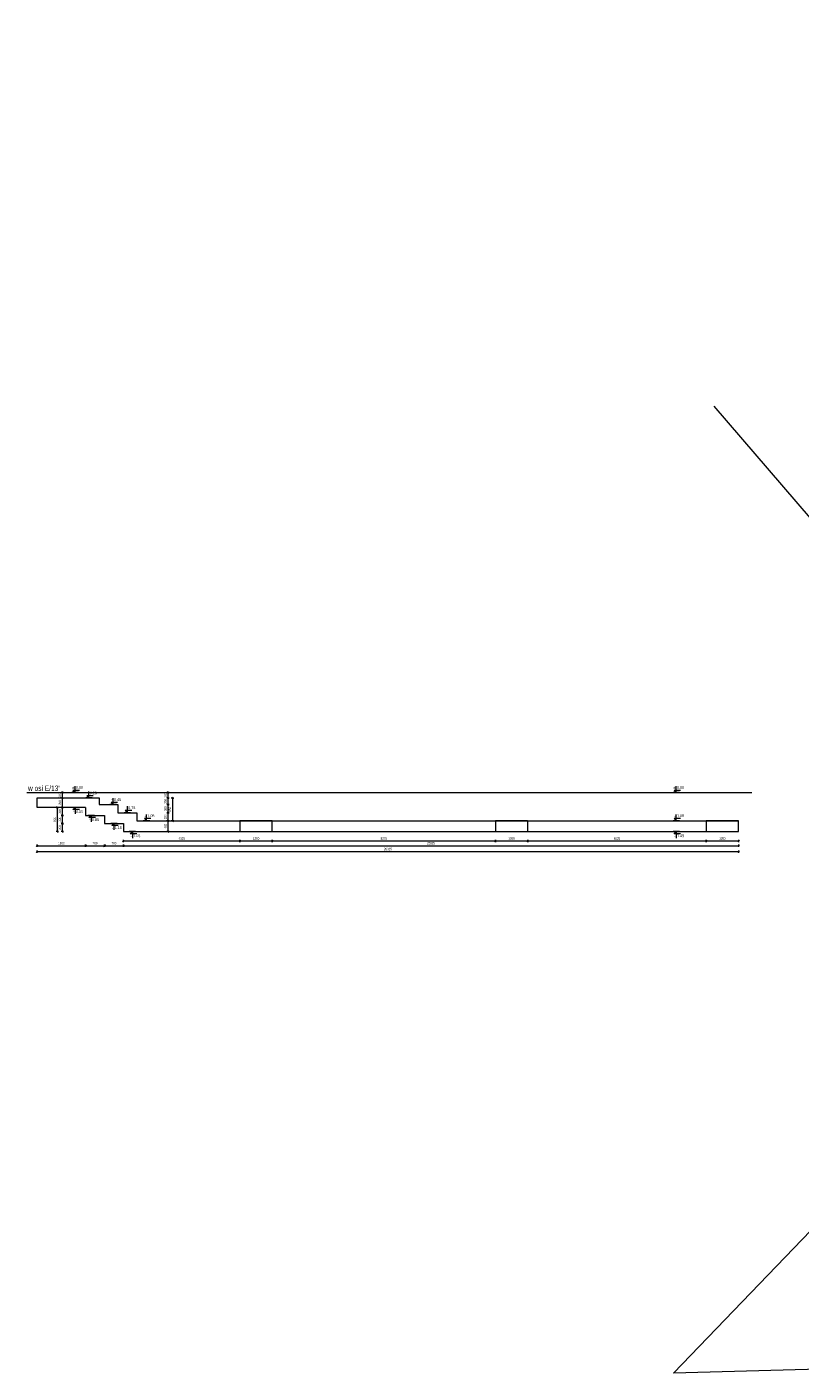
# Model space of a CAD drawing. Header units: millimetres. Extents: x -1893473 to 942156, y -568027 to 942944.
# Tile 4 of 256: x -249359 to -220678, y -301630 to -251673. Entities that reach past the tile are written whole.
import ezdxf
from ezdxf.enums import TextEntityAlignment as Align

# ---------------------------------------------------------------- set-up
doc = ezdxf.new("R2010")
doc.units = ezdxf.units.MM
doc.header["$LTSCALE"] = 0.2
doc.linetypes.add('HIDDEN', pattern=[9.525, 6.35, -3.175])
doc.layers.add('AutoCAD_Structural_Detailing_symbole graficzne', color=7, linetype='Continuous')
for name, color, linetype, lineweight in [('P-Linia4', 253, 'Continuous', 13), ('P-Opis fundamenty', 193, 'Continuous', 9), ('P-Opis ściany', 6, 'Continuous', 9), ('P-Przerywana', 13, 'HIDDEN', 18), ('P-Wymiar', 142, 'Continuous', 9)]:
    doc.layers.add(name, color=color, linetype=linetype, lineweight=lineweight)
doc.styles.add('_Fd Opis', font='arial.ttf')
doc.styles.add('ROMANS', font='arial.ttf', dxfattribs={"width": 0.7})
doc.styles.add('STYLE1', font='ARIALN.TTF')
doc.dimstyles.new('A50', dxfattribs={"dimscale": 50, "dimtxt": 1.75, "dimasz": 0.05, "dimexe": 0, "dimexo": 0, "dimgap": 1, "dimtad": 1, "dimdec": 0, "dimrnd": 1, "dimdsep": 46, "dimtxsty": 'ROMANS', "dimblk": '[[[[[[[[', "dimcen": 2, "dimdle": 2, "dimse1": 1, "dimse2": 1, "dimclrd": 256, "dimclrt": 1, "dimadec": 0, "dimazin": 0, "dimtfac": 1, "dimtdec": 0, "dimtix": 1, "dimtmove": 2, "dimatfit": 3, "dimldrblk": '[[[[[[[[', "dimfxl": 1, "dimtvp": 0.6, "dimtolj": 1, "dimlwd": -1, "dimarcsym": 0})

# ---------------------------------------------------------------- blocks, each defined once
blk = doc.blocks.new('[[[[[[[[')
at = {"layer": 'P-Wymiar'}
for p, q in [((-13, -13), (13, 13)), ((0, 0), (-5, 0)), ((0, 18), (0, -18))]:
    blk.add_line(p, q, dxfattribs=at)
blk = doc.blocks.new('*D5915')
at = {"layer": 'DEFPOINTS', "color": 0, "transparency": 16777216}
for p in [(-248981, -280635), (-247181, -280635), (-247181, -282061)]:
    blk.add_point(p, dxfattribs=at)
at = {"layer": 'P-Wymiar', "transparency": 16777216}
blk.add_line((-248979, -282061), (-247184, -282061), dxfattribs=at)
at = {"layer": 'P-Wymiar', "transparency": 16777216, "xscale": 2.5, "yscale": 2.5, "zscale": 2.5, "rotation": 180}
blk.add_blockref('[[[[[[[[', (-248981, -282061), dxfattribs=at)
at = {"layer": 'P-Wymiar', "transparency": 16777216, "xscale": 2.5, "yscale": 2.5, "zscale": 2.5}
blk.add_blockref('[[[[[[[[', (-247181, -282061), dxfattribs=at)
at = {"layer": 'P-Wymiar', "color": 1, "transparency": 16777216, "insert": (-248081, -281966), "char_height": 87.5, "attachment_point": 5, "style": 'ROMANS'}
blk.add_mtext('\\A1;1800', dxfattribs=at)
blk = doc.blocks.new('*D5916')
at = {"layer": 'DEFPOINTS', "color": 0, "transparency": 16777216}
for p in [(-247181, -280635), (-246481, -280935), (-246481, -282061)]:
    blk.add_point(p, dxfattribs=at)
at = {"layer": 'P-Wymiar', "transparency": 16777216}
blk.add_line((-247179, -282061), (-246484, -282061), dxfattribs=at)
at = {"layer": 'P-Wymiar', "transparency": 16777216, "xscale": 2.5, "yscale": 2.5, "zscale": 2.5, "rotation": 180}
blk.add_blockref('[[[[[[[[', (-247181, -282061), dxfattribs=at)
at = {"layer": 'P-Wymiar', "transparency": 16777216, "xscale": 2.5, "yscale": 2.5, "zscale": 2.5}
blk.add_blockref('[[[[[[[[', (-246481, -282061), dxfattribs=at)
at = {"layer": 'P-Wymiar', "color": 1, "transparency": 16777216, "insert": (-246831, -281966), "char_height": 87.5, "attachment_point": 5, "style": 'ROMANS'}
blk.add_mtext('\\A1;700', dxfattribs=at)
blk = doc.blocks.new('*D5917')
at = {"layer": 'DEFPOINTS', "color": 0, "transparency": 16777216}
for p in [(-246481, -280935), (-245781, -281235), (-245781, -282061)]:
    blk.add_point(p, dxfattribs=at)
at = {"layer": 'P-Wymiar', "transparency": 16777216}
blk.add_line((-246479, -282061), (-245784, -282061), dxfattribs=at)
at = {"layer": 'P-Wymiar', "transparency": 16777216, "xscale": 2.5, "yscale": 2.5, "zscale": 2.5, "rotation": 180}
blk.add_blockref('[[[[[[[[', (-246481, -282061), dxfattribs=at)
at = {"layer": 'P-Wymiar', "transparency": 16777216, "xscale": 2.5, "yscale": 2.5, "zscale": 2.5}
blk.add_blockref('[[[[[[[[', (-245781, -282061), dxfattribs=at)
at = {"layer": 'P-Wymiar', "color": 1, "transparency": 16777216, "insert": (-246131, -281966), "char_height": 87.5, "attachment_point": 5, "style": 'ROMANS'}
blk.add_mtext('\\A1;700', dxfattribs=at)
blk = doc.blocks.new('*D5918')
at = {"layer": 'DEFPOINTS', "color": 0, "transparency": 16777216}
for p in [(-245781, -281235), (-222956, -281535), (-222956, -282061)]:
    blk.add_point(p, dxfattribs=at)
at = {"layer": 'P-Wymiar', "transparency": 16777216}
blk.add_line((-245779, -282061), (-222959, -282061), dxfattribs=at)
at = {"layer": 'P-Wymiar', "transparency": 16777216, "xscale": 2.5, "yscale": 2.5, "zscale": 2.5, "rotation": 180}
blk.add_blockref('[[[[[[[[', (-245781, -282061), dxfattribs=at)
at = {"layer": 'P-Wymiar', "transparency": 16777216, "xscale": 2.5, "yscale": 2.5, "zscale": 2.5}
blk.add_blockref('[[[[[[[[', (-222956, -282061), dxfattribs=at)
at = {"layer": 'P-Wymiar', "color": 1, "transparency": 16777216, "insert": (-234369, -281966), "char_height": 87.5, "attachment_point": 5, "style": 'ROMANS'}
blk.add_mtext('\\A1;22825', dxfattribs=at)
blk = doc.blocks.new('*D5919')
at = {"layer": 'DEFPOINTS', "color": 0, "transparency": 16777216}
for p in [(-224156, -281535), (-222956, -281535), (-224156, -281886)]:
    blk.add_point(p, dxfattribs=at)
at = {"layer": 'P-Wymiar', "transparency": 16777216}
blk.add_line((-222959, -281886), (-224154, -281886), dxfattribs=at)
at = {"layer": 'P-Wymiar', "transparency": 16777216, "xscale": 2.5, "yscale": 2.5, "zscale": 2.5, "rotation": 180}
blk.add_blockref('[[[[[[[[', (-224156, -281886), dxfattribs=at)
at = {"layer": 'P-Wymiar', "transparency": 16777216, "xscale": 2.5, "yscale": 2.5, "zscale": 2.5}
blk.add_blockref('[[[[[[[[', (-222956, -281886), dxfattribs=at)
at = {"layer": 'P-Wymiar', "color": 1, "transparency": 16777216, "insert": (-223556, -281791), "char_height": 87.5, "attachment_point": 5, "style": 'ROMANS'}
blk.add_mtext('\\A1;1200', dxfattribs=at)
blk = doc.blocks.new('*D5920')
at = {"layer": 'DEFPOINTS', "color": 0, "transparency": 16777216}
for p in [(-230781, -281535), (-224156, -281535), (-230781, -281886)]:
    blk.add_point(p, dxfattribs=at)
at = {"layer": 'P-Wymiar', "transparency": 16777216}
blk.add_line((-224159, -281886), (-230779, -281886), dxfattribs=at)
at = {"layer": 'P-Wymiar', "transparency": 16777216, "xscale": 2.5, "yscale": 2.5, "zscale": 2.5, "rotation": 180}
blk.add_blockref('[[[[[[[[', (-230781, -281886), dxfattribs=at)
at = {"layer": 'P-Wymiar', "transparency": 16777216, "xscale": 2.5, "yscale": 2.5, "zscale": 2.5}
blk.add_blockref('[[[[[[[[', (-224156, -281886), dxfattribs=at)
at = {"layer": 'P-Wymiar', "color": 1, "transparency": 16777216, "insert": (-227469, -281791), "char_height": 87.5, "attachment_point": 5, "style": 'ROMANS'}
blk.add_mtext('\\A1;6625', dxfattribs=at)
blk = doc.blocks.new('*D5921')
at = {"layer": 'DEFPOINTS', "color": 0, "transparency": 16777216}
for p in [(-231981, -281535), (-230781, -281535), (-231981, -281886)]:
    blk.add_point(p, dxfattribs=at)
at = {"layer": 'P-Wymiar', "transparency": 16777216}
blk.add_line((-230784, -281886), (-231979, -281886), dxfattribs=at)
at = {"layer": 'P-Wymiar', "transparency": 16777216, "xscale": 2.5, "yscale": 2.5, "zscale": 2.5, "rotation": 180}
blk.add_blockref('[[[[[[[[', (-231981, -281886), dxfattribs=at)
at = {"layer": 'P-Wymiar', "transparency": 16777216, "xscale": 2.5, "yscale": 2.5, "zscale": 2.5}
blk.add_blockref('[[[[[[[[', (-230781, -281886), dxfattribs=at)
at = {"layer": 'P-Wymiar', "color": 1, "transparency": 16777216, "insert": (-231381, -281791), "char_height": 87.5, "attachment_point": 5, "style": 'ROMANS'}
blk.add_mtext('\\A1;1200', dxfattribs=at)
blk = doc.blocks.new('*D5922')
at = {"layer": 'DEFPOINTS', "color": 0, "transparency": 16777216}
for p in [(-240256, -281535), (-231981, -281535), (-240256, -281886)]:
    blk.add_point(p, dxfattribs=at)
at = {"layer": 'P-Wymiar', "transparency": 16777216}
blk.add_line((-231984, -281886), (-240254, -281886), dxfattribs=at)
at = {"layer": 'P-Wymiar', "transparency": 16777216, "xscale": 2.5, "yscale": 2.5, "zscale": 2.5, "rotation": 180}
blk.add_blockref('[[[[[[[[', (-240256, -281886), dxfattribs=at)
at = {"layer": 'P-Wymiar', "transparency": 16777216, "xscale": 2.5, "yscale": 2.5, "zscale": 2.5}
blk.add_blockref('[[[[[[[[', (-231981, -281886), dxfattribs=at)
at = {"layer": 'P-Wymiar', "color": 1, "transparency": 16777216, "insert": (-236119, -281791), "char_height": 87.5, "attachment_point": 5, "style": 'ROMANS'}
blk.add_mtext('\\A1;8275', dxfattribs=at)
blk = doc.blocks.new('*D5923')
at = {"layer": 'DEFPOINTS', "color": 0, "transparency": 16777216}
for p in [(-241456, -281535), (-240256, -281535), (-241456, -281886)]:
    blk.add_point(p, dxfattribs=at)
at = {"layer": 'P-Wymiar', "transparency": 16777216}
blk.add_line((-240259, -281886), (-241454, -281886), dxfattribs=at)
at = {"layer": 'P-Wymiar', "transparency": 16777216, "xscale": 2.5, "yscale": 2.5, "zscale": 2.5, "rotation": 180}
blk.add_blockref('[[[[[[[[', (-241456, -281886), dxfattribs=at)
at = {"layer": 'P-Wymiar', "transparency": 16777216, "xscale": 2.5, "yscale": 2.5, "zscale": 2.5}
blk.add_blockref('[[[[[[[[', (-240256, -281886), dxfattribs=at)
at = {"layer": 'P-Wymiar', "color": 1, "transparency": 16777216, "insert": (-240856, -281791), "char_height": 87.5, "attachment_point": 5, "style": 'ROMANS'}
blk.add_mtext('\\A1;1200', dxfattribs=at)
blk = doc.blocks.new('*D5924')
at = {"layer": 'DEFPOINTS', "color": 0, "transparency": 16777216}
for p in [(-245781, -281535), (-241456, -281535), (-245781, -281886)]:
    blk.add_point(p, dxfattribs=at)
at = {"layer": 'P-Wymiar', "transparency": 16777216}
blk.add_line((-241459, -281886), (-245779, -281886), dxfattribs=at)
at = {"layer": 'P-Wymiar', "transparency": 16777216, "xscale": 2.5, "yscale": 2.5, "zscale": 2.5, "rotation": 180}
blk.add_blockref('[[[[[[[[', (-245781, -281886), dxfattribs=at)
at = {"layer": 'P-Wymiar', "transparency": 16777216, "xscale": 2.5, "yscale": 2.5, "zscale": 2.5}
blk.add_blockref('[[[[[[[[', (-241456, -281886), dxfattribs=at)
at = {"layer": 'P-Wymiar', "color": 1, "transparency": 16777216, "insert": (-243619, -281791), "char_height": 87.5, "attachment_point": 5, "style": 'ROMANS'}
blk.add_mtext('\\A1;4325', dxfattribs=at)
blk = doc.blocks.new('*D5925')
at = {"layer": 'DEFPOINTS', "color": 0, "transparency": 16777216}
for p in [(-248981, -280635), (-222956, -281535), (-222956, -282276)]:
    blk.add_point(p, dxfattribs=at)
at = {"layer": 'P-Wymiar', "transparency": 16777216}
blk.add_line((-248979, -282276), (-222959, -282276), dxfattribs=at)
at = {"layer": 'P-Wymiar', "transparency": 16777216, "xscale": 2.5, "yscale": 2.5, "zscale": 2.5, "rotation": 180}
blk.add_blockref('[[[[[[[[', (-248981, -282276), dxfattribs=at)
at = {"layer": 'P-Wymiar', "transparency": 16777216, "xscale": 2.5, "yscale": 2.5, "zscale": 2.5}
blk.add_blockref('[[[[[[[[', (-222956, -282276), dxfattribs=at)
at = {"layer": 'P-Wymiar', "color": 1, "transparency": 16777216, "insert": (-235969, -282182), "char_height": 87.5, "attachment_point": 5, "style": 'ROMANS'}
blk.add_mtext('\\A1;26025', dxfattribs=at)
blk = doc.blocks.new('*D5926')
at = {"layer": 'DEFPOINTS', "color": 0, "transparency": 16777216}
for p in [(-244123, -281135), (-244044, -281135), (-244044, -281535)]:
    blk.add_point(p, dxfattribs=at)
at = {"layer": 'P-Wymiar', "transparency": 16777216}
blk.add_line((-244123, -281533), (-244123, -281138), dxfattribs=at)
at = {"layer": 'P-Wymiar', "transparency": 16777216, "xscale": 2.5, "yscale": 2.5, "zscale": 2.5}
for p, rotation in [((-244123, -281135), 90), ((-244123, -281535), 270)]:
    blk.add_blockref('[[[[[[[[', p, dxfattribs=dict(at, rotation=rotation))
at = {"layer": 'P-Wymiar', "color": 1, "transparency": 16777216, "insert": (-244218, -281335), "char_height": 87.5, "attachment_point": 5, "rotation": 90, "style": 'ROMANS'}
blk.add_mtext('\\A1;400', dxfattribs=at)
blk = doc.blocks.new('*D5927')
at = {"layer": 'DEFPOINTS', "color": 0, "transparency": 16777216}
for p in [(-245281, -280835), (-244123, -280835), (-244044, -281135)]:
    blk.add_point(p, dxfattribs=at)
at = {"layer": 'P-Wymiar', "transparency": 16777216}
blk.add_line((-244123, -281133), (-244123, -280838), dxfattribs=at)
at = {"layer": 'P-Wymiar', "transparency": 16777216, "xscale": 2.5, "yscale": 2.5, "zscale": 2.5}
for p, rotation in [((-244123, -280835), 90), ((-244123, -281135), 270)]:
    blk.add_blockref('[[[[[[[[', p, dxfattribs=dict(at, rotation=rotation))
at = {"layer": 'P-Wymiar', "color": 1, "transparency": 16777216, "insert": (-244218, -280985), "char_height": 87.5, "attachment_point": 5, "rotation": 90, "style": 'ROMANS'}
blk.add_mtext('\\A1;300', dxfattribs=at)
blk = doc.blocks.new('*D5928')
at = {"layer": 'DEFPOINTS', "color": 0, "transparency": 16777216}
for p in [(-245981, -280535), (-244123, -280535), (-245281, -280835)]:
    blk.add_point(p, dxfattribs=at)
at = {"layer": 'P-Wymiar', "transparency": 16777216}
blk.add_line((-244123, -280833), (-244123, -280538), dxfattribs=at)
at = {"layer": 'P-Wymiar', "transparency": 16777216, "xscale": 2.5, "yscale": 2.5, "zscale": 2.5}
for p, rotation in [((-244123, -280535), 90), ((-244123, -280835), 270)]:
    blk.add_blockref('[[[[[[[[', p, dxfattribs=dict(at, rotation=rotation))
at = {"layer": 'P-Wymiar', "color": 1, "transparency": 16777216, "insert": (-244218, -280685), "char_height": 87.5, "attachment_point": 5, "rotation": 90, "style": 'ROMANS'}
blk.add_mtext('\\A1;300', dxfattribs=at)
blk = doc.blocks.new('*D5929')
at = {"layer": 'DEFPOINTS', "color": 0, "transparency": 16777216}
for p in [(-246681, -280285), (-245981, -280535), (-244123, -280285)]:
    blk.add_point(p, dxfattribs=at)
at = {"layer": 'P-Wymiar', "transparency": 16777216}
blk.add_line((-244123, -280533), (-244123, -280288), dxfattribs=at)
at = {"layer": 'P-Wymiar', "transparency": 16777216, "xscale": 2.5, "yscale": 2.5, "zscale": 2.5}
for p, rotation in [((-244123, -280285), 90), ((-244123, -280535), 270)]:
    blk.add_blockref('[[[[[[[[', p, dxfattribs=dict(at, rotation=rotation))
at = {"layer": 'P-Wymiar', "color": 1, "transparency": 16777216, "insert": (-244218, -280410), "char_height": 87.5, "attachment_point": 5, "rotation": 90, "style": 'ROMANS'}
blk.add_mtext('\\A1;250', dxfattribs=at)
blk = doc.blocks.new('*D5930')
at = {"layer": 'DEFPOINTS', "color": 0, "transparency": 16777216}
for p in [(-246681, -280085), (-244123, -280085), (-246681, -280285)]:
    blk.add_point(p, dxfattribs=at)
at = {"layer": 'P-Wymiar', "transparency": 16777216}
for p, q in [((-244123, -280083), (-244123, -280080)), ((-244123, -280285), (-244123, -280085)), ((-244123, -280288), (-244123, -280290))]:
    blk.add_line(p, q, dxfattribs=at)
at = {"layer": 'P-Wymiar', "transparency": 16777216, "xscale": 2.5, "yscale": 2.5, "zscale": 2.5}
for p, rotation in [((-244123, -280085), 270), ((-244123, -280285), 90)]:
    blk.add_blockref('[[[[[[[[', p, dxfattribs=dict(at, rotation=rotation))
at = {"layer": 'P-Wymiar', "color": 1, "transparency": 16777216, "insert": (-244218, -280185), "char_height": 87.5, "attachment_point": 5, "rotation": 90, "style": 'ROMANS'}
blk.add_mtext('\\A1;200', dxfattribs=at)
blk = doc.blocks.new('*D5931')
at = {"layer": 'DEFPOINTS', "color": 0, "transparency": 16777216}
for p in [(-248079, -280085), (-248079, -280285), (-248047, -280285)]:
    blk.add_point(p, dxfattribs=at)
at = {"layer": 'P-Wymiar', "transparency": 16777216}
for p, q in [((-248047, -280083), (-248047, -280080)), ((-248047, -280085), (-248047, -280285)), ((-248047, -280288), (-248047, -280290))]:
    blk.add_line(p, q, dxfattribs=at)
at = {"layer": 'P-Wymiar', "transparency": 16777216, "xscale": 2.5, "yscale": 2.5, "zscale": 2.5}
for p, rotation in [((-248047, -280085), 270), ((-248047, -280285), 90)]:
    blk.add_blockref('[[[[[[[[', p, dxfattribs=dict(at, rotation=rotation))
at = {"layer": 'P-Wymiar', "color": 1, "transparency": 16777216, "insert": (-248142, -280185), "char_height": 87.5, "attachment_point": 5, "rotation": 90, "style": 'ROMANS'}
blk.add_mtext('\\A1;200', dxfattribs=at)
blk = doc.blocks.new('*D5932')
at = {"layer": 'DEFPOINTS', "color": 0, "transparency": 16777216}
for p in [(-248079, -280285), (-248047, -280635), (-248047, -280635)]:
    blk.add_point(p, dxfattribs=at)
at = {"layer": 'P-Wymiar', "transparency": 16777216}
blk.add_line((-248047, -280288), (-248047, -280633), dxfattribs=at)
at = {"layer": 'P-Wymiar', "transparency": 16777216, "xscale": 2.5, "yscale": 2.5, "zscale": 2.5}
for p, rotation in [((-248047, -280285), 90), ((-248047, -280635), 270)]:
    blk.add_blockref('[[[[[[[[', p, dxfattribs=dict(at, rotation=rotation))
at = {"layer": 'P-Wymiar', "color": 1, "transparency": 16777216, "insert": (-248142, -280460), "char_height": 87.5, "attachment_point": 5, "rotation": 90, "style": 'ROMANS'}
blk.add_mtext('\\A1;350', dxfattribs=at)
blk = doc.blocks.new('*D5933')
at = {"layer": 'DEFPOINTS', "color": 0, "transparency": 16777216}
for p in [(-248047, -280635), (-248047, -280935), (-247181, -280935)]:
    blk.add_point(p, dxfattribs=at)
at = {"layer": 'P-Wymiar', "transparency": 16777216}
blk.add_line((-248047, -280638), (-248047, -280933), dxfattribs=at)
at = {"layer": 'P-Wymiar', "transparency": 16777216, "xscale": 2.5, "yscale": 2.5, "zscale": 2.5}
for p, rotation in [((-248047, -280635), 90), ((-248047, -280935), 270)]:
    blk.add_blockref('[[[[[[[[', p, dxfattribs=dict(at, rotation=rotation))
at = {"layer": 'P-Wymiar', "color": 1, "transparency": 16777216, "insert": (-248142, -280785), "char_height": 87.5, "attachment_point": 5, "rotation": 90, "style": 'ROMANS'}
blk.add_mtext('\\A1;300', dxfattribs=at)
blk = doc.blocks.new('*D5934')
at = {"layer": 'DEFPOINTS', "color": 0, "transparency": 16777216}
for p in [(-248047, -281235), (-247181, -280935), (-246481, -281235)]:
    blk.add_point(p, dxfattribs=at)
at = {"layer": 'P-Wymiar', "transparency": 16777216}
blk.add_line((-248047, -280938), (-248047, -281233), dxfattribs=at)
at = {"layer": 'P-Wymiar', "transparency": 16777216, "xscale": 2.5, "yscale": 2.5, "zscale": 2.5}
for p, rotation in [((-248047, -280935), 90), ((-248047, -281235), 270)]:
    blk.add_blockref('[[[[[[[[', p, dxfattribs=dict(at, rotation=rotation))
at = {"layer": 'P-Wymiar', "color": 1, "transparency": 16777216, "insert": (-248142, -281085), "char_height": 87.5, "attachment_point": 5, "rotation": 90, "style": 'ROMANS'}
blk.add_mtext('\\A1;300', dxfattribs=at)
blk = doc.blocks.new('*D5935')
at = {"layer": 'DEFPOINTS', "color": 0, "transparency": 16777216}
for p in [(-246481, -281235), (-248047, -281535), (-245781, -281535)]:
    blk.add_point(p, dxfattribs=at)
at = {"layer": 'P-Wymiar', "transparency": 16777216}
blk.add_line((-248047, -281238), (-248047, -281533), dxfattribs=at)
at = {"layer": 'P-Wymiar', "transparency": 16777216, "xscale": 2.5, "yscale": 2.5, "zscale": 2.5}
for p, rotation in [((-248047, -281235), 90), ((-248047, -281535), 270)]:
    blk.add_blockref('[[[[[[[[', p, dxfattribs=dict(at, rotation=rotation))
at = {"layer": 'P-Wymiar', "color": 1, "transparency": 16777216, "insert": (-248142, -281385), "char_height": 87.5, "attachment_point": 5, "rotation": 90, "style": 'ROMANS'}
blk.add_mtext('\\A1;300', dxfattribs=at)
blk = doc.blocks.new('*D5936')
at = {"layer": 'DEFPOINTS', "color": 0, "transparency": 16777216}
for p in [(-248230, -280635), (-247786, -280635), (-245781, -281535)]:
    blk.add_point(p, dxfattribs=at)
at = {"layer": 'P-Wymiar', "transparency": 16777216}
blk.add_line((-248230, -281533), (-248230, -280638), dxfattribs=at)
at = {"layer": 'P-Wymiar', "transparency": 16777216, "xscale": 2.5, "yscale": 2.5, "zscale": 2.5}
for p, rotation in [((-248230, -280635), 90), ((-248230, -281535), 270)]:
    blk.add_blockref('[[[[[[[[', p, dxfattribs=dict(at, rotation=rotation))
at = {"layer": 'P-Wymiar', "color": 1, "transparency": 16777216, "insert": (-248325, -281085), "char_height": 87.5, "attachment_point": 5, "rotation": 90, "style": 'ROMANS'}
blk.add_mtext('\\A1;900', dxfattribs=at)
blk = doc.blocks.new('*D5937')
at = {"layer": 'DEFPOINTS', "color": 0, "transparency": 16777216}
for p in [(-246681, -280285), (-245194, -281135), (-243957, -281135)]:
    blk.add_point(p, dxfattribs=at)
at = {"layer": 'P-Wymiar', "transparency": 16777216}
blk.add_line((-243957, -280288), (-243957, -281133), dxfattribs=at)
at = {"layer": 'P-Wymiar', "transparency": 16777216, "xscale": 2.5, "yscale": 2.5, "zscale": 2.5}
for p, rotation in [((-243957, -280285), 90), ((-243957, -281135), 270)]:
    blk.add_blockref('[[[[[[[[', p, dxfattribs=dict(at, rotation=rotation))
at = {"layer": 'P-Wymiar', "color": 1, "transparency": 16777216, "insert": (-244052, -280710), "char_height": 87.5, "attachment_point": 5, "rotation": 90, "style": 'ROMANS'}
blk.add_mtext('\\A1;850', dxfattribs=at)

msp = doc.modelspace()

# ---------------------------------------------------------------- linework, layer by layer
at = {"layer": 'AutoCAD_Structural_Detailing_symbole graficzne', "color": 1, "lineweight": 0}
for p, q in [((-247450.33039, -280085.17232), (-247690.33039, -280085.17232)), ((-247410.33039, -280005.17232), (-247650.33039, -280005.17232)), ((-247650.33039, -280005.17232), (-247570.33039, -280085.17232)), ((-247570.33039, -280085.17232), (-247570.33039, -279845.17232)), ((-246899.19202, -280205.17232), (-247139.19202, -280205.17232)), ((-247139.19202, -280205.17232), (-247059.19202, -280285.17232)), ((-247059.19202, -280285.17232), (-247059.19202, -280045.17232)), ((-225151.31733, -280085.17232), (-225391.31733, -280085.17232)), ((-225111.31733, -280005.17232), (-225351.31733, -280005.17232)), ((-225351.31733, -280005.17232), (-225271.31733, -280085.17232)), ((-225271.31733, -280085.17232), (-225271.31733, -279845.17232)), ((-247450.33039, -280635.17232), (-247690.33039, -280635.17232)), ((-247650.33039, -280715.17232), (-247570.33039, -280635.17232)), ((-247410.33039, -280715.17232), (-247650.33039, -280715.17232)), ((-247570.33039, -280635.17232), (-247570.33039, -280875.17232)), ((-246939.19202, -280285.17232), (-247179.19202, -280285.17232)), ((-246039.25484, -280535.17232), (-246279.25484, -280535.17232)), ((-245999.25484, -280455.17232), (-246239.25484, -280455.17232)), ((-246239.25484, -280455.17232), (-246159.25484, -280535.17232)), ((-246159.25484, -280535.17232), (-246159.25484, -280295.17232)), ((-245471.01379, -280755.17232), (-245711.01379, -280755.17232)), ((-245711.01379, -280755.17232), (-245631.01379, -280835.17232)), ((-245631.01379, -280835.17232), (-245631.01379, -280595.17232)), ((-246856.39735, -280935.17232), (-247096.39735, -280935.17232)), ((-247056.39735, -281015.17232), (-246976.39735, -280935.17232)), ((-246816.39735, -281015.17232), (-247056.39735, -281015.17232)), ((-246976.39735, -280935.17232), (-246976.39735, -281175.17232)), ((-246011.01379, -281235.17232), (-246251.01379, -281235.17232)), ((-246211.01379, -281315.17232), (-246131.01379, -281235.17232)), ((-246131.01379, -281235.17232), (-246131.01379, -281475.17232)), ((-245511.01379, -280835.17232), (-245751.01379, -280835.17232)), ((-244802.64953, -281135.17232), (-245042.64953, -281135.17232)), ((-244762.64953, -281055.17232), (-245002.64953, -281055.17232)), ((-245002.64953, -281055.17232), (-244922.64953, -281135.17232)), ((-244922.64953, -281135.17232), (-244922.64953, -280895.17232)), ((-225151.31733, -281135.17232), (-225391.31733, -281135.17232)), ((-225111.31733, -281055.17232), (-225351.31733, -281055.17232)), ((-225351.31733, -281055.17232), (-225271.31733, -281135.17232)), ((-225271.31733, -281135.17232), (-225271.31733, -280895.17232)), ((-245971.01379, -281315.17232), (-246211.01379, -281315.17232)), ((-245325.36985, -281535.17232), (-245565.36985, -281535.17232)), ((-245525.36985, -281615.17232), (-245445.36985, -281535.17232)), ((-245285.36985, -281615.17232), (-245525.36985, -281615.17232)), ((-245445.36985, -281535.17232), (-245445.36985, -281775.17232)), ((-225151.31733, -281535.17232), (-225391.31733, -281535.17232)), ((-225351.31733, -281615.17232), (-225271.31733, -281535.17232)), ((-225111.31733, -281615.17232), (-225351.31733, -281615.17232)), ((-225271.31733, -281535.17232), (-225271.31733, -281775.17232))]:
    msp.add_line(p, q, dxfattribs=at)
at = {"layer": 'P-Opis fundamenty'}
msp.add_lwpolyline([(-249358.86113, -280085.17232), (-222466.93206, -280085.17232)], dxfattribs=at)
at = {"layer": 'P-Opis fundamenty', "color": 2}
msp.add_lwpolyline([(-248981.01379, -280285.17232), (-246681.01379, -280285.17232), (-246681.01379, -280535.17232), (-245981.01379, -280535.17232), (-245981.01379, -280835.17232), (-245281.01379, -280835.17232), (-245281.01379, -281135.17232), (-222956.08638, -281135.17232)], dxfattribs=at)
at = {"layer": 'P-Opis fundamenty', "color": 1}
for points in [[(-247181.01379, -280635.17232), (-248981.01379, -280635.17232), (-248981.01379, -280285.17232)], [(-247181.01379, -280635.17232), (-247181.01379, -280935.17232), (-246481.01379, -280935.17232), (-246481.01379, -281235.17232), (-245781.01379, -281235.17232), (-245781.01379, -281535.17232), (-222956.08638, -281535.17232), (-222956.08638, -281135.17232)]]:
    msp.add_lwpolyline(points, dxfattribs=at)
at = {"layer": 'P-Przerywana'}
for points in [[(-241456.0284, -281535.17232), (-240256.0284, -281535.17232), (-240256.0284, -281135.17232), (-241456.0284, -281135.17232)], [(-231981.0284, -281535.17232), (-230781.0284, -281535.17232), (-230781.0284, -281135.17232), (-231981.0284, -281135.17232)], [(-224156.0284, -281535.17232), (-222956.0284, -281535.17232), (-222956.0284, -281135.17232), (-224156.0284, -281135.17232)]]:
    msp.add_lwpolyline(points, close=True, dxfattribs=at)
at = {"layer": 'P-Wymiar', "color": 4}
msp.add_lwpolyline([(-223871.19155, -265744.09001), (-193766.14464, -300770.65462), (-225376.4424, -301630.20175), (-192906.00001, -267892.95915)], dxfattribs=at)

# ---------------------------------------------------------------- texts
at = {"layer": 'AutoCAD_Structural_Detailing_symbole graficzne', "color": 2, "style": 'STYLE1'}
for s, p in [('±', (-247596.99705, -279978.50566)), ('-', (-247085.85869, -280178.50566)), ('±', (-225297.984, -279978.50566)), ('-', (-246185.9215, -280428.50566)), ('-', (-245657.68046, -280728.50566)), ('-', (-244949.3162, -281028.50566)), ('-', (-225297.984, -281028.50566))]:
    msp.add_text(s, height=100, dxfattribs=at).set_placement(p, align=Align.BOTTOM_RIGHT)
for s, p in [('0.00 ', (-247543.66372, -279978.50566)), ('0.20 ', (-247032.52535, -280178.50566)), ('0.00 ', (-225244.65067, -279978.50566)), ('0.45 ', (-246132.58817, -280428.50566)), ('0.75 ', (-245604.34713, -280728.50566)), ('1.05 ', (-244895.98287, -281028.50566)), ('1.05 ', (-225244.65067, -281028.50566))]:
    msp.add_text(s, height=100, dxfattribs=at).set_placement(p, align=Align.BOTTOM_LEFT)
for s, p in [('0.55 ', (-247543.66372, -280741.83899)), ('0.85 ', (-246949.73069, -281041.83899)), ('1.15 ', (-246104.34713, -281341.83899)), ('1.45 ', (-245418.70318, -281641.83899)), ('1.45 ', (-225244.65067, -281641.83899))]:
    msp.add_text(s, height=100, dxfattribs=at).set_placement(p, align=Align.TOP_LEFT)
for p in [(-247596.99705, -280741.83899), (-247003.06402, -281041.83899), (-246157.68046, -281341.83899), (-245472.03652, -281641.83899), (-225297.984, -281641.83899)]:
    msp.add_text('-', height=100, dxfattribs=at).set_placement(p, align=Align.TOP_RIGHT)
at = {"layer": 'P-Linia4', "color": 6, "lineweight": 30, "insert": (-249319.92914, -279826.90753), "char_height": 200, "attachment_point": 1, "style": 'ROMANS'}
msp.add_mtext_dynamic_manual_height_columns("w osi E/13'", width=1808.8876152, gutter_width=62.5, heights=[0], dxfattribs=at)
at = {"layer": 'P-Opis ściany', "color": 212, "lineweight": 13, "true_color": 0xd100d1, "char_height": 160, "attachment_point": 4, "rotation": 359.999998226, "style": '_Fd Opis'}
for s, insert in [('\\pi-2007.8;{\\W0.8;Nie wystawiać starterów -\\P\\pi-1576.1;brak ściany powyżej}', (90473.5605, -251918.64926)), ('\\pi-2007.8;{\\W0.8;Nie wystawiać starterów -\\P\\pi-1214.7;otwór drzwiowy}', (90526.28183, -254108.32462))]:
    msp.add_mtext(s, dxfattribs=dict(at, insert=insert))

# ---------------------------------------------------------------- dimensions: what is measured, and where the dimension line sits
at = {"layer": 'P-Wymiar'}
for base, p1, p2, picture, middle in [((-248047.36515, -280635.17232), (-248079.35863, -280285.17232), (-248047.36515, -280635.17232), '*D5932', (-248142.07013, -280460.17232)), ((-248047.36515, -280285.17232), (-248079.35863, -280085.17232), (-248079.35863, -280285.17232), '*D5931', (-248142.04029, -280185.17232)), ((-244122.91376, -280085.17232), (-246681.01379, -280285.17232), (-246681.01379, -280085.17232), '*D5930', (-244217.5889, -280185.17232)), ((-244122.91376, -280285.17232), (-245981.01379, -280535.17232), (-246681.01379, -280285.17232), '*D5929', (-244217.5889, -280410.17232)), ((-243957.07415, -281135.17232), (-246681.01379, -280285.17232), (-245194.03491, -281135.17232), '*D5937', (-244051.74929, -280710.17232)), ((-248230.21101, -280635.17232), (-245781.01379, -281535.17232), (-247786.32591, -280635.17232), '*D5936', (-248324.88615, -281085.17232)), ((-248047.36515, -280935.17232), (-248047.36515, -280635.17232), (-247181.01379, -280935.17232), '*D5933', (-248142.07013, -280785.17232)), ((-244122.91376, -280535.17232), (-245281.01379, -280835.17232), (-245981.01379, -280535.17232), '*D5928', (-244217.61874, -280685.17232)), ((-248047.36515, -281235.17232), (-247181.01379, -280935.17232), (-246481.01379, -281235.17232), '*D5934', (-248142.07013, -281085.17232)), ((-248047.36515, -281535.17232), (-246481.01379, -281235.17232), (-245781.01379, -281535.17232), '*D5935', (-248142.07013, -281385.17232)), ((-244122.91376, -280835.17232), (-244044.09181, -281135.17232), (-245281.01379, -280835.17232), '*D5927', (-244217.61874, -280985.17232)), ((-244122.91376, -281135.17232), (-244044.09181, -281535.17232), (-244044.09181, -281135.17232), '*D5926', (-244217.5889, -281335.17232))]:
    dim = msp.add_linear_dim(base=base, p1=p1, p2=p2, angle=90, dimstyle='A50', dxfattribs=at)
    dim.commit()
    dim.dimension.update_dxf_attribs({"geometry": picture, "text_midpoint": middle})
for base, p1, p2, picture, middle in [((-247181.01379, -282061.02058), (-248981.01379, -280635.17232), (-247181.01379, -280635.17232), '*D5915', (-248081.01379, -281966.34544)), ((-222956.08638, -282276.26331), (-248981.01379, -280635.17232), (-222956.08638, -281535.17232), '*D5925', (-235968.55009, -282181.58817)), ((-246481.01379, -282061.02058), (-247181.01379, -280635.17232), (-246481.01379, -280935.17232), '*D5916', (-246831.01379, -281966.34544)), ((-245781.01379, -282061.02058), (-246481.01379, -280935.17232), (-245781.01379, -281235.17232), '*D5917', (-246131.01379, -281966.34544))]:
    dim = msp.add_linear_dim(base=base, p1=p1, p2=p2, dimstyle='A50', dxfattribs=at)
    dim.commit()
    dim.dimension.update_dxf_attribs({"geometry": picture, "text_midpoint": middle})
dim = msp.add_linear_dim(base=(-222956.0284, -282061.02058), p1=(-245781.01379, -281235.17232), p2=(-222956.0284, -281535.17232), dimstyle='A50', override={"dimtmove": 0}, dxfattribs=at)
dim.commit()
dim.dimension.update_dxf_attribs({"geometry": '*D5918', "text_midpoint": (-234368.5211, -281966.34544)})
for base, p1, p2, picture, middle in [((-245781.01379, -281886.02058), (-241456.0284, -281535.17232), (-245781.01379, -281535.17232), '*D5924', (-243618.5211, -281886.02058)), ((-241456.0284, -281886.02058), (-240256.0284, -281535.17232), (-241456.0284, -281535.17232), '*D5923', (-240856.0284, -281886.02058)), ((-240256.0284, -281886.02058), (-231981.0284, -281535.17232), (-240256.0284, -281535.17232), '*D5922', (-236118.5284, -281886.02058)), ((-231981.0284, -281886.02058), (-230781.0284, -281535.17232), (-231981.0284, -281535.17232), '*D5921', (-231381.0284, -281886.02058)), ((-230781.0284, -281886.02058), (-224156.0284, -281535.17232), (-230781.0284, -281535.17232), '*D5920', (-227468.5284, -281886.02058)), ((-224156.0284, -281886.02058), (-222956.0284, -281535.17232), (-224156.0284, -281535.17232), '*D5919', (-223556.0284, -281886.02058))]:
    dim = msp.add_linear_dim(base=base, p1=p1, p2=p2, dimstyle='A50', override={"dimtmove": 0}, dxfattribs=at)
    dim.commit()
    dim.dimension.update_dxf_attribs({"geometry": picture, "text_midpoint": middle, "dimtype": 160})

doc.saveas('drawing.dxf')
